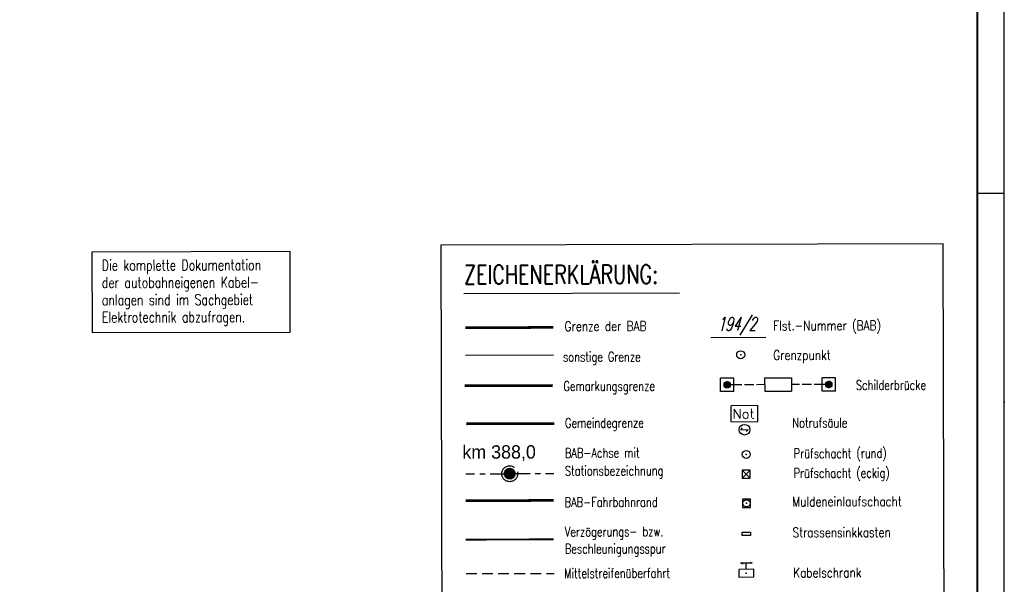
# Model space of a CAD drawing. Extents: x 0 to 1135, y 0 to 594.
# Tile 131 of 153: x 951 to 1135, y 224 to 330. Entities that reach past the tile are written whole.
import ezdxf

# ---------------------------------------------------------------- set-up
doc = ezdxf.new("R2010")
doc.units = 0
doc.header["$LTSCALE"] = 2
doc.header["$MEASUREMENT"] = 0
for name, pattern in [('ACHSE', [5.5, 4, -0.5, 0.5, -0.5]), ('AUSGEZOGEN', [0]), ('BAB-FM2', [2.6, 1.5, -0.5, 0.1, -0.5]), ('EinAusfädelung', [3.5, 2.5, -1]), ('GEMARKBAB', [3.7, 2, -0.5, 0.1, -0.5, 0.1, -0.5]), ('GEMEINDE', [3.5, 2, -0.5, 0.5, -0.5]), ('GESTRICH-X2', [1.5, 1, -0.5])]:
    doc.linetypes.add(name, pattern=pattern)
doc.layers.get('0').update_dxf_attribs({"color": 8, "linetype": 'AUSGEZOGEN'})
for name, color, linetype in [('ACHSETOP', 250, 'ACHSE'), ('BAB_FM', 8, 'BAB-FM2'), ('EINAUSF', 8, 'EinAusfädelung'), ('FBRTOP', 8, 'AUSGEZOGEN'), ('FLSTNR-BAB', 7, 'AUSGEZOGEN'), ('GEMARKGRZ', 8, 'GEMARKBAB'), ('GEMEINGRZ', 8, 'GEMEINDE'), ('GRABEN', 8, 'AUSGEZOGEN'), ('GRENZL', 8, 'AUSGEZOGEN'), ('GRENZL-BAB', 7, 'AUSGEZOGEN'), ('GRENZP-BAB', 7, 'AUSGEZOGEN'), ('LEGENDE', 7, 'AUSGEZOGEN'), ('MS-UEBERFAHRT', 8, 'GESTRICH-X2'), ('NS', 8, 'AUSGEZOGEN'), ('RAHMEN', 250, 'AUSGEZOGEN'), ('SB', 8, 'CONTINUOUS'), ('SCHSYMBOL', 200, 'AUSGEZOGEN'), ('SIGNATUR', 8, 'AUSGEZOGEN')]:
    doc.layers.add(name, color=color, linetype=linetype)
doc.styles.add('ROMANS', font='romans.shx', dxfattribs={"width": 0.8})
doc.styles.add('UNIR-H', font='unir_h.shx', dxfattribs={"width": 0.8})

# ---------------------------------------------------------------- blocks, each defined once
blk = doc.blocks.new('*X17')
at = {"color": 0}
for p, q in [((212.23, 257.39), (213.24, 258.4)), ((212.24, 257.33), (213.31, 258.4)), ((212.24, 257.47), (213.17, 258.4)), ((212.24, 257.26), (213.37, 258.39)), ((212.24, 257.55), (213.09, 258.39)), ((212.25, 257.2), (213.43, 258.38)), ((212.26, 257.63), (213, 258.37)), ((212.27, 257.14), (213.49, 258.37)), ((212.28, 257.09), (213.55, 258.35)), ((212.29, 257.73), (212.9, 258.35)), ((212.3, 257.04), (213.6, 258.33)), ((212.32, 256.99), (213.65, 258.31)), ((212.34, 257.86), (212.78, 258.29)), ((212.35, 256.94), (213.69, 258.29)), ((212.37, 256.9), (213.74, 258.26)), ((212.4, 256.85), (213.78, 258.24)), ((212.43, 256.81), (213.83, 258.21)), ((212.46, 256.77), (213.86, 258.18)), ((212.49, 256.73), (213.9, 258.14)), ((212.53, 256.7), (213.94, 258.11)), ((212.56, 256.66), (213.97, 258.07)), ((212.6, 256.63), (214.01, 258.03)), ((212.64, 256.6), (214.04, 257.99)), ((212.68, 256.57), (214.07, 257.95)), ((212.73, 256.54), (214.09, 257.91)), ((212.77, 256.52), (214.12, 257.86)), ((212.82, 256.49), (214.14, 257.82)), ((212.87, 256.47), (214.16, 257.77)), ((212.92, 256.45), (214.18, 257.72)), ((212.97, 256.44), (214.2, 257.66)), ((213.03, 256.42), (214.21, 257.6)), ((213.09, 256.41), (214.22, 257.54)), ((213.16, 256.41), (214.23, 257.48)), ((213.22, 256.4), (214.23, 257.41)), ((213.3, 256.41), (214.23, 257.34)), ((213.38, 256.41), (214.22, 257.26)), ((213.46, 256.43), (214.2, 257.17)), ((213.56, 256.46), (214.18, 257.07)), ((213.69, 256.51), (214.12, 256.95))]:
    blk.add_line(p, q, dxfattribs=at)
blk = doc.blocks.new('SRMAST2')
at = {"color": 0}
blk.add_circle((0, 0), 0.999, dxfattribs=at)
blk.add_point((0, 0), dxfattribs=at)
blk.add_blockref('*X17', (-213.23, -257.4))
blk = doc.blocks.new('PP')
at = {"color": 0}
blk.add_circle((0, -0.01), 1.49, dxfattribs=at)
blk.add_point((0, 0), dxfattribs=at)
blk = doc.blocks.new('BAB-Kabelbemerkung')
at = {"layer": 'BAB_FM', "linetype": 'AUSGEZOGEN'}
blk.add_lwpolyline([(0, 0), (37.06, 0), (37.06, 15.06), (0, 15.06)], close=True, dxfattribs=at)
at = {"layer": 'BAB_FM', "style": 'ROMANS', "width": 0.75}
for s, p in [('Die komplette Dokumentation', (1.83, 11.57)), ('der autobahneigenen Kabel-', (1.83, 8.33)), ('anlagen sind im Sachgebiet', (1.83, 5.09)), ('Elektrotechnik abzufragen.', (1.83, 1.86))]:
    blk.add_text(s, height=2, dxfattribs=at).set_placement(p)
blk = doc.blocks.new('GST')
at = {"color": 0}
blk.add_circle((0, 0), 0.75, dxfattribs=at)
blk.add_point((0, 0), dxfattribs=at)
blk = doc.blocks.new('20')
blk.add_lwpolyline([(-0.75, -0.75), (0.75, -0.75), (0.75, 0.75), (-0.75, 0.75)], close=True)
blk.add_circle((0, 0), 0.676)
blk.add_point((0, 0))
blk = doc.blocks.new('SCHA-Q')
for p, q in [((-1.5, 1.5), (1.5, -1.5)), ((-1.5, -1.5), (1.5, 1.5)), ((1.5, 1.5), (-1.5, 1.5)), ((-1.5, 1.5), (-1.5, -1.5)), ((1.5, -1.5), (1.5, 1.5)), ((-1.5, -1.5), (1.5, -1.5))]:
    blk.add_line(p, q)
blk.add_point((0, 0))

msp = doc.modelspace()

# ---------------------------------------------------------------- linework, layer by layer
at = {"layer": 'ACHSETOP'}
for p, q in [((1034.27, 244.57), (1035.91, 244.57)), ((1034.27, 244.57), (1035.91, 244.57)), ((1036.88, 244.57), (1037.88, 244.58)), ((1036.88, 244.57), (1037.88, 244.58)), ((1038.85, 244.58), (1041.48, 244.58)), ((1038.85, 244.58), (1041.48, 244.58)), ((1043.51, 244.59), (1046.33, 244.6)), ((1043.51, 244.59), (1046.33, 244.6)), ((1047.25, 244.6), (1048.25, 244.6)), ((1047.25, 244.6), (1048.25, 244.6)), ((1049.2, 244.6), (1050.73, 244.61)), ((1049.2, 244.6), (1050.73, 244.61))]:
    msp.add_line(p, q, dxfattribs=at)
at = {"layer": 'EINAUSF', "const_width": 0.35}
msp.add_lwpolyline([(1034.25, 232.25), (1050.72, 232.3)], dxfattribs=at)
msp.add_lwpolyline([(1034.25, 232.25), (1050.72, 232.3)], dxfattribs=at)
at = {"layer": 'FBRTOP', "const_width": 0.5}
msp.add_lwpolyline([(1034.28, 239.54), (1050.75, 239.58)], dxfattribs=at)
msp.add_lwpolyline([(1034.28, 239.54), (1050.75, 239.58)], dxfattribs=at)
at = {"layer": 'FLSTNR-BAB'}
msp.add_lwpolyline([(1080.15, 270.07), (1090.43, 270.1)], dxfattribs=at)
msp.add_lwpolyline([(1080.15, 270.07), (1090.43, 270.1)], dxfattribs=at)
at = {"layer": 'GEMARKGRZ', "color": 7, "const_width": 0.5}
msp.add_lwpolyline([(1034.09, 261.04), (1050.56, 261.08)], dxfattribs=at)
msp.add_lwpolyline([(1034.09, 261.04), (1050.56, 261.08)], dxfattribs=at)
at = {"layer": 'GEMEINGRZ', "color": 7, "const_width": 0.5}
msp.add_lwpolyline([(1034.39, 253.91), (1050.86, 253.95)], dxfattribs=at)
msp.add_lwpolyline([(1034.39, 253.91), (1050.86, 253.95)], dxfattribs=at)
at = {"layer": 'GRABEN', "linetype": 'Continuous'}
msp.add_lwpolyline([(1135, 258.09), (1135.06, 257.84)], dxfattribs=at)
msp.add_lwpolyline([(1135, 258.09), (1135.06, 257.84)], dxfattribs=at)
at = {"layer": 'GRENZL'}
msp.add_line((1034.23, 266.76), (1050.69, 266.8), dxfattribs=at)
msp.add_line((1034.23, 266.76), (1050.69, 266.8), dxfattribs=at)
at = {"layer": 'GRENZL-BAB', "const_width": 0.5}
msp.add_lwpolyline([(1034.21, 271.9), (1050.67, 271.94)], dxfattribs=at)
msp.add_lwpolyline([(1034.21, 271.9), (1050.67, 271.94)], dxfattribs=at)
at = {"layer": 'LEGENDE'}
msp.add_line((1033.93, 278.31), (1074.25, 278.41), dxfattribs=at)
msp.add_line((1033.93, 278.31), (1074.25, 278.41), dxfattribs=at)
msp.add_lwpolyline([(1030.06, 117.19), (1124.07, 117.44), (1123.63, 287.58), (1029.62, 287.34)], close=True, dxfattribs=at)
msp.add_lwpolyline([(1030.06, 117.19), (1124.07, 117.44), (1123.63, 287.58), (1029.62, 287.34)], close=True, dxfattribs=at)
at = {"layer": 'MS-UEBERFAHRT'}
msp.add_line((1034.36, 225.9), (1050.82, 225.94), dxfattribs=at)
msp.add_line((1034.36, 225.9), (1050.82, 225.94), dxfattribs=at)
at = {"layer": 'NS', "color": 5}
for p, q in [((1088.9, 257.32), (1083.91, 257.3)), ((1088.9, 257.32), (1083.91, 257.3)), ((1083.92, 254.3), (1083.91, 257.3)), ((1083.92, 254.3), (1083.91, 257.3)), ((1088.91, 254.32), (1088.9, 257.32)), ((1088.91, 254.32), (1088.9, 257.32)), ((1083.92, 254.3), (1088.91, 254.32)), ((1083.92, 254.3), (1088.91, 254.32)), ((1085.75, 252.81), (1086.09, 253.16)), ((1085.75, 252.81), (1086.09, 253.16)), ((1085.75, 252.81), (1087.15, 252.82)), ((1085.75, 252.81), (1087.15, 252.82)), ((1086.81, 252.46), (1087.15, 252.82)), ((1086.81, 252.46), (1087.15, 252.82))]:
    msp.add_line(p, q, dxfattribs=at)
msp.add_circle((1086.45, 252.81), 1, dxfattribs=at)
msp.add_circle((1086.45, 252.81), 1, dxfattribs=at)
at = {"layer": 'RAHMEN'}
for p, q in [((1135, 0), (1135, 594)), ((1135, 0), (1135, 594)), ((1135, 297), (1130, 297)), ((1135, 297), (1130, 297))]:
    msp.add_line(p, q, dxfattribs=at)
at = {"layer": 'RAHMEN', "const_width": 0.35}
msp.add_lwpolyline([(25, 5), (1130, 5), (1130, 589), (25, 589), (25, 5)], dxfattribs=at)
msp.add_lwpolyline([(25, 5), (1130, 5), (1130, 589), (25, 589), (25, 5)], dxfattribs=at)
at = {"layer": 'SB', "color": 0}
for p, q in [((1084.45, 262.47), (1081.95, 262.47)), ((1081.96, 259.97), (1081.95, 262.47)), ((1084.45, 262.47), (1081.95, 262.47)), ((1081.96, 259.97), (1081.95, 262.47)), ((1083.66, 260.83), (1082.81, 261.67)), ((1083.66, 260.83), (1082.81, 261.67)), ((1083.69, 260.86), (1082.85, 261.7)), ((1083.69, 260.86), (1082.85, 261.7)), ((1083.72, 260.91), (1082.89, 261.73)), ((1083.72, 260.91), (1082.89, 261.73)), ((1083.74, 260.95), (1082.93, 261.76)), ((1083.74, 260.95), (1082.93, 261.76)), ((1083.76, 261), (1082.98, 261.78)), ((1083.76, 261), (1082.98, 261.78)), ((1083.78, 261.05), (1083.04, 261.8)), ((1083.78, 261.05), (1083.04, 261.8)), ((1083.79, 261.11), (1083.09, 261.81)), ((1083.79, 261.11), (1083.09, 261.81)), ((1083.8, 261.17), (1083.15, 261.82)), ((1083.8, 261.17), (1083.15, 261.82)), ((1083.8, 261.24), (1083.22, 261.82)), ((1083.8, 261.24), (1083.22, 261.82)), ((1083.8, 261.32), (1083.3, 261.81)), ((1083.8, 261.32), (1083.3, 261.81)), ((1083.77, 261.42), (1083.4, 261.79)), ((1083.77, 261.42), (1083.4, 261.79)), ((1083.7, 261.56), (1083.54, 261.72)), ((1083.7, 261.56), (1083.54, 261.72)), ((1084.46, 259.97), (1084.45, 262.47)), ((1084.46, 259.97), (1084.45, 262.47)), ((1090.2, 262.49), (1095.2, 262.5)), ((1090.2, 262.49), (1095.2, 262.5)), ((1090.2, 262.49), (1090.21, 259.99)), ((1090.2, 262.49), (1090.21, 259.99)), ((1095.2, 262.5), (1095.21, 260)), ((1095.2, 262.5), (1095.21, 260)), ((1100.96, 260.02), (1100.95, 262.52)), ((1103.45, 262.52), (1100.95, 262.52)), ((1100.96, 260.02), (1100.95, 262.52)), ((1103.45, 262.52), (1100.95, 262.52)), ((1102.6, 260.81), (1101.75, 261.66)), ((1102.6, 260.81), (1101.75, 261.66)), ((1102.63, 260.85), (1101.78, 261.69)), ((1102.63, 260.85), (1101.78, 261.69)), ((1102.67, 260.89), (1101.82, 261.73)), ((1102.67, 260.89), (1101.82, 261.73)), ((1102.7, 260.93), (1101.86, 261.76)), ((1102.7, 260.93), (1101.86, 261.76)), ((1102.72, 260.97), (1101.9, 261.79)), ((1102.72, 260.97), (1101.9, 261.79)), ((1102.75, 261.02), (1101.95, 261.81)), ((1102.75, 261.02), (1101.95, 261.81)), ((1102.77, 261.07), (1102, 261.83)), ((1102.77, 261.07), (1102, 261.83)), ((1102.79, 261.12), (1102.05, 261.85)), ((1102.79, 261.12), (1102.05, 261.85)), ((1102.8, 261.18), (1102.11, 261.86)), ((1102.8, 261.18), (1102.11, 261.86)), ((1102.8, 261.24), (1102.17, 261.87)), ((1102.8, 261.24), (1102.17, 261.87)), ((1102.8, 261.31), (1102.25, 261.87)), ((1102.8, 261.31), (1102.25, 261.87)), ((1102.79, 261.4), (1102.33, 261.86)), ((1102.79, 261.4), (1102.33, 261.86)), ((1102.76, 261.5), (1102.43, 261.82)), ((1102.76, 261.5), (1102.43, 261.82)), ((1103.46, 260.02), (1103.45, 262.52)), ((1103.46, 260.02), (1103.45, 262.52)), ((1084.46, 259.97), (1081.96, 259.97)), ((1084.46, 259.97), (1081.96, 259.97)), ((1083.22, 260.62), (1082.6, 261.24)), ((1083.22, 260.62), (1082.6, 261.24)), ((1083.29, 260.63), (1082.61, 261.3)), ((1083.29, 260.63), (1082.61, 261.3)), ((1083.15, 260.62), (1082.61, 261.16)), ((1083.15, 260.62), (1082.61, 261.16)), ((1083.35, 260.64), (1082.62, 261.36)), ((1083.35, 260.64), (1082.62, 261.36)), ((1083.07, 260.64), (1082.62, 261.08)), ((1083.07, 260.64), (1082.62, 261.08)), ((1083.4, 260.65), (1082.64, 261.42)), ((1083.4, 260.65), (1082.64, 261.42)), ((1083.45, 260.67), (1082.66, 261.47)), ((1083.45, 260.67), (1082.66, 261.47)), ((1082.96, 260.67), (1082.66, 260.97)), ((1082.96, 260.67), (1082.66, 260.97)), ((1083.5, 260.7), (1082.68, 261.51)), ((1083.5, 260.7), (1082.68, 261.51)), ((1083.54, 260.73), (1082.71, 261.56)), ((1083.54, 260.73), (1082.71, 261.56)), ((1083.58, 260.76), (1082.74, 261.6)), ((1083.58, 260.76), (1082.74, 261.6)), ((1083.62, 260.79), (1082.77, 261.64)), ((1083.62, 260.79), (1082.77, 261.64)), ((1085.95, 261.23), (1083.8, 261.22)), ((1085.95, 261.23), (1083.8, 261.22)), ((1088.2, 261.23), (1086.45, 261.23)), ((1088.2, 261.23), (1086.45, 261.23)), ((1090.2, 261.24), (1088.7, 261.23)), ((1090.2, 261.24), (1088.7, 261.23)), ((1090.21, 259.99), (1095.21, 260)), ((1090.21, 259.99), (1095.21, 260)), ((1096.7, 261.25), (1095.2, 261.25)), ((1096.7, 261.25), (1095.2, 261.25)), ((1098.95, 261.26), (1097.2, 261.26)), ((1098.95, 261.26), (1097.2, 261.26)), ((1101.6, 261.27), (1099.45, 261.26)), ((1101.6, 261.27), (1099.45, 261.26)), ((1103.46, 260.02), (1100.96, 260.02)), ((1103.46, 260.02), (1100.96, 260.02)), ((1102.17, 260.67), (1101.6, 261.24)), ((1102.17, 260.67), (1101.6, 261.24)), ((1102.31, 260.68), (1101.61, 261.37)), ((1102.31, 260.68), (1101.61, 261.37)), ((1102.24, 260.67), (1101.61, 261.31)), ((1102.24, 260.67), (1101.61, 261.31)), ((1102.09, 260.68), (1101.61, 261.16)), ((1102.09, 260.68), (1101.61, 261.16)), ((1102.37, 260.69), (1101.63, 261.43)), ((1102.37, 260.69), (1101.63, 261.43)), ((1102.42, 260.71), (1101.64, 261.48)), ((1102.42, 260.71), (1101.64, 261.48)), ((1102, 260.71), (1101.64, 261.06)), ((1102, 260.71), (1101.64, 261.06)), ((1102.47, 260.73), (1101.66, 261.53)), ((1102.47, 260.73), (1101.66, 261.53)), ((1102.51, 260.75), (1101.69, 261.58)), ((1102.51, 260.75), (1101.69, 261.58)), ((1102.56, 260.78), (1101.72, 261.62)), ((1102.56, 260.78), (1101.72, 261.62)), ((1101.83, 260.8), (1101.73, 260.9)), ((1101.83, 260.8), (1101.73, 260.9))]:
    msp.add_line(p, q, dxfattribs=at)
for centre in [(1083.2, 261.22), (1083.2, 261.22), (1102.2, 261.27), (1102.2, 261.27)]:
    msp.add_circle(centre, 0.6, dxfattribs=at)
at = {"layer": 'SCHSYMBOL'}
msp.add_lwpolyline([(1086.03, 233.63), (1087.54, 233.63), (1087.54, 233.05), (1086.03, 233.04)], close=True, dxfattribs=at)
msp.add_lwpolyline([(1086.03, 233.63), (1087.54, 233.63), (1087.54, 233.05), (1086.03, 233.04)], close=True, dxfattribs=at)
at = {"layer": 'SIGNATUR'}
for p, q in [((1085.69, 227.88), (1087.88, 227.89)), ((1085.69, 227.88), (1087.88, 227.89)), ((1085.69, 227.88), (1086.14, 227.72)), ((1085.69, 227.88), (1086.14, 227.72)), ((1086.77, 226.68), (1086.77, 227.88)), ((1086.77, 226.68), (1086.77, 227.88)), ((1087.42, 228.05), (1087.88, 227.89)), ((1087.42, 228.05), (1087.88, 227.89))]:
    msp.add_line(p, q, dxfattribs=at)
msp.add_lwpolyline([(1085.37, 225.25), (1088.17, 225.26), (1088.16, 226.7), (1085.36, 226.69)], close=True, dxfattribs=at)
msp.add_lwpolyline([(1085.37, 225.25), (1088.17, 225.26), (1088.16, 226.7), (1085.36, 226.69)], close=True, dxfattribs=at)
msp.add_point((1086.77, 225.98), dxfattribs=at)
msp.add_point((1086.77, 225.98), dxfattribs=at)

# ---------------------------------------------------------------- block references
at = {"layer": 'ACHSETOP', "rotation": 0.1471602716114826}
for name in ['PP', 'PP', 'SRMAST2', 'SRMAST2']:
    msp.add_blockref(name, (1042.5, 244.59), dxfattribs=at)
at = {"layer": 'BAB_FM', "rotation": 0.1471602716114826}
msp.add_blockref('BAB-Kabelbemerkung', (964.36, 270.99), dxfattribs=at)
msp.add_blockref('BAB-Kabelbemerkung', (964.36, 270.99), dxfattribs=at)
at = {"layer": 'GRENZP-BAB', "rotation": 0.1471602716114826}
msp.add_blockref('GST', (1085.72, 266.82), dxfattribs=at)
msp.add_blockref('GST', (1085.72, 266.82), dxfattribs=at)
at = {"layer": 'SCHSYMBOL'}
for name, p, rotation in [('GST', (1086.76, 248.19), 0.1470602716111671), ('GST', (1086.76, 248.19), 0.1470602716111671), ('20', (1086.82, 239.04), 0.02910113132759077), ('20', (1086.82, 239.04), 0.02910113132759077)]:
    msp.add_blockref(name, p, dxfattribs=dict(at, rotation=rotation))
at = {"layer": 'SCHSYMBOL', "xscale": 0.5000000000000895, "yscale": 0.5, "zscale": 0.5, "rotation": 0.1471602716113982}
msp.add_blockref('SCHA-Q', (1086.73, 244.52), dxfattribs=at)
msp.add_blockref('SCHA-Q', (1086.73, 244.52), dxfattribs=at)

# ---------------------------------------------------------------- texts
at = {"layer": 'ACHSETOP', "style": 'UNIR-H'}
msp.add_text('km 388,0', height=2.5, rotation=0.1472, dxfattribs=at).set_placement((1033.64, 247.38))
msp.add_text('km 388,0', height=2.5, rotation=0.1472, dxfattribs=at).set_placement((1033.64, 247.38))
at = {"layer": 'FLSTNR-BAB', "style": 'ROMANS', "oblique": 15, "width": 0.66}
msp.add_text('194/2', height=2.5, rotation=0.1472, dxfattribs=at).set_placement((1081.4, 271.33))
msp.add_text('194/2', height=2.5, rotation=0.1472, dxfattribs=at).set_placement((1081.4, 271.33))
at = {"layer": 'LEGENDE', "style": 'ROMANS'}
for s, height, width, p in [('ZEICHENERKLÄRUNG:', 3.5, 0.75, (1033.94, 280.06)), ('ZEICHENERKLÄRUNG:', 3.5, 0.75, (1033.94, 280.06)), ('Grenze der BAB', 1.8, 0.8, (1052.77, 271.26)), ('Grenze der BAB', 1.8, 0.8, (1052.77, 271.26)), ('Flst.-Nummer (BAB)', 1.8, 0.8, (1091.81, 271.37)), ('Flst.-Nummer (BAB)', 1.8, 0.8, (1091.81, 271.37)), ('sonstige Grenze', 1.8, 0.75, (1052.48, 265.54)), ('sonstige Grenze', 1.8, 0.75, (1052.48, 265.54)), ('Grenzpunkt', 1.8, 0.8, (1091.82, 265.86)), ('Grenzpunkt', 1.8, 0.8, (1091.82, 265.86)), ('Gemarkungsgrenze', 1.8, 0.75, (1052.55, 260.06)), ('Gemarkungsgrenze', 1.8, 0.75, (1052.55, 260.06)), ('Schilderbrücke', 1.8, 0.75, (1107.28, 260.25)), ('Schilderbrücke', 1.8, 0.75, (1107.28, 260.25)), ('Gemeindegrenze', 1.8, 0.75, (1052.85, 253.17)), ('Gemeindegrenze', 1.8, 0.75, (1052.85, 253.17)), ('Notrufsäule', 1.8, 0.75, (1095.38, 253.2)), ('Notrufsäule', 1.8, 0.75, (1095.38, 253.2)), ('BAB-Achse mit', 1.8, 0.75, (1052.81, 247.57)), ('BAB-Achse mit', 1.8, 0.75, (1052.81, 247.57)), ('Prüfschacht (rund)', 1.8, 0.75, (1095.64, 247.48)), ('Prüfschacht (rund)', 1.8, 0.75, (1095.64, 247.48)), ('Stationsbezeichnung', 1.8, 0.75, (1052.82, 244.22)), ('Stationsbezeichnung', 1.8, 0.75, (1052.82, 244.22)), ('Prüfschacht (eckig)', 1.8, 0.75, (1095.62, 243.8)), ('Prüfschacht (eckig)', 1.8, 0.75, (1095.62, 243.8)), ('BAB-Fahrbahnrand', 1.8, 0.75, (1052.77, 238.35)), ('BAB-Fahrbahnrand', 1.8, 0.75, (1052.77, 238.35)), ('Muldeneinlaufschacht', 1.8, 0.8, (1095.39, 238.46)), ('Muldeneinlaufschacht', 1.8, 0.8, (1095.39, 238.46)), ('Verzögerungs- bzw.', 1.8, 0.75, (1052.81, 232.83)), ('Verzögerungs- bzw.', 1.8, 0.75, (1052.81, 232.83)), ('Strassensinkkasten', 1.8, 0.8, (1095.42, 232.69)), ('Strassensinkkasten', 1.8, 0.8, (1095.42, 232.69)), ('Beschleunigungsspur', 1.8, 0.75, (1052.82, 229.64)), ('Beschleunigungsspur', 1.8, 0.75, (1052.82, 229.64)), ('Mittelstreifenüberfahrt', 1.8, 0.75, (1052.68, 225.05)), ('Mittelstreifenüberfahrt', 1.8, 0.75, (1052.68, 225.05)), ('Kabelschrank', 1.8, 0.8, (1095.54, 225.17)), ('Kabelschrank', 1.8, 0.8, (1095.54, 225.17))]:
    msp.add_text(s, height=height, rotation=0.1472, dxfattribs=dict(at, width=width)).set_placement(p)
at = {"layer": 'NS', "color": 5, "style": 'ROMANS'}
msp.add_text('Not', height=1.8, rotation=0.1472, dxfattribs=at).set_placement((1084.22, 254.88))
msp.add_text('Not', height=1.8, rotation=0.1472, dxfattribs=at).set_placement((1084.22, 254.88))

doc.saveas('drawing.dxf')
